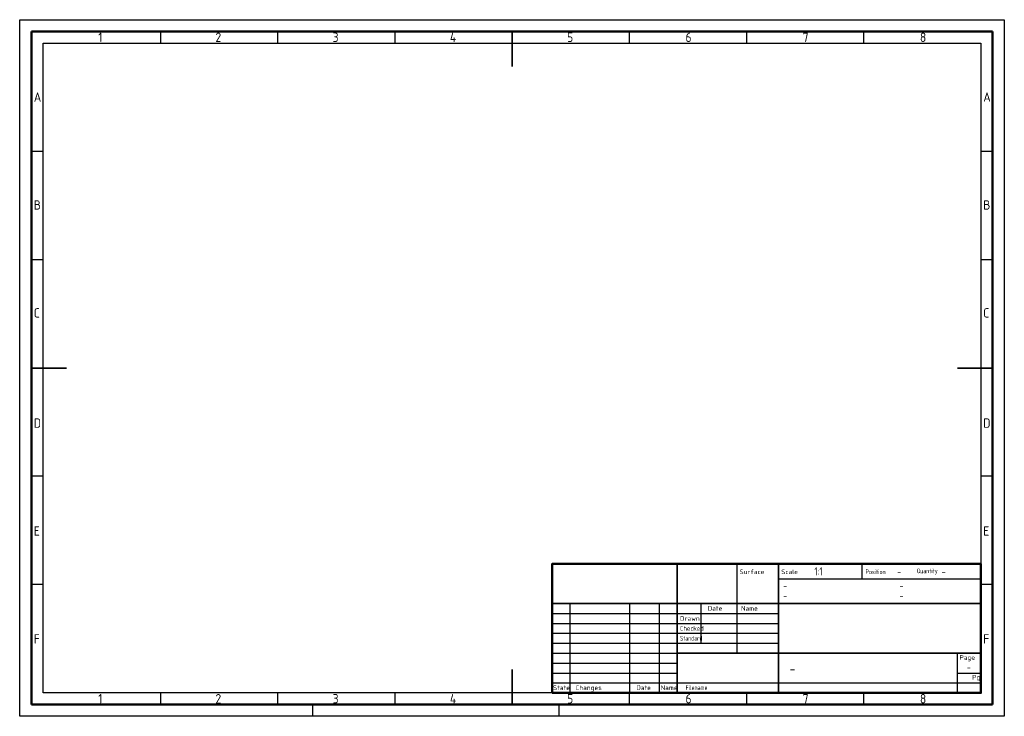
# Paper-space layout 'Layout1' of a CAD drawing. Header units: millimetres. Extents: x -20 to 400, y -8 to 290.
import ezdxf
from ezdxf.enums import TextEntityAlignment as Align

# ---------------------------------------------------------------- set-up
doc = ezdxf.new("R2010")
doc.units = ezdxf.units.MM
doc.layers.add('AM_0', color=7, linetype='Continuous', lineweight=50)
doc.layers.add('AM_BOR', color=7, linetype='Continuous', lineweight=50)
doc.styles.add('ACDINTS', font='isocp.shx')

# ---------------------------------------------------------------- blocks, each defined once
blk = doc.blocks.new('DIN_A3')
for p, q in [((5, 292), (415, 292)), ((5, 5), (5, 292)), ((415, 292), (415, 5)), ((415, 5), (5, 5))]:
    blk.add_line(p, q)
at = {"layer": 'AM_BOR', "color": 12, "lineweight": 25}
for p, q in [((0, 297), (420, 297)), ((0, 0), (0, 297)), ((420, 297), (420, 0)), ((60, 292), (60, 287)), ((110, 292), (110, 287)), ((160, 292), (160, 287)), ((260, 292), (260, 287)), ((310, 292), (310, 287)), ((360, 292), (360, 287)), ((10, 287), (410, 287)), ((10, 10), (10, 287)), ((410, 287), (410, 10)), ((10, 240.83), (5, 240.83)), ((415, 240.83), (410, 240.83)), ((10, 194.664), (5, 194.664)), ((415, 194.664), (410, 194.664)), ((10, 102.332), (5, 102.332)), ((415, 102.332), (410, 102.332)), ((10, 56.166), (5, 56.166)), ((415, 56.166), (410, 56.166)), ((410, 10), (10, 10)), ((60, 10), (60, 5)), ((110, 10), (110, 5)), ((160, 10), (160, 5)), ((260, 10), (260, 5)), ((310, 10), (310, 5)), ((360, 10), (360, 5)), ((125, 0), (125, 5)), ((230, 5), (230, 0)), ((420, 0), (0, 0))]:
    blk.add_line(p, q, dxfattribs=at)
at = {"layer": 'AM_BOR', "color": 140, "lineweight": 35}
for p, q in [((210, 292), (210, 277)), ((5, 148.5), (20, 148.5)), ((415, 148.5), (400, 148.5)), ((210, 5), (210, 20))]:
    blk.add_line(p, q, dxfattribs=at)
at = {"layer": 'AM_BOR', "color": 12, "lineweight": 25, "style": 'ACDINTS'}
for s, p in [('1', (33.5, 287.5)), ('2', (83.5, 287.5)), ('3', (133.5, 287.5)), ('4', (183.5, 287.5)), ('5', (233.5, 287.5)), ('6', (284, 287.5)), ('7', (334, 287.5)), ('8', (384, 287.5)), ('A', (6, 262)), ('A', (411, 262)), ('B', (6, 216)), ('B', (411, 216)), ('C', (6, 170)), ('C', (411, 170)), ('D', (6, 123)), ('D', (411, 123)), ('E', (6, 77)), ('E', (411, 77)), ('F', (6, 31)), ('F', (411, 31)), ('1', (33.5, 5.5)), ('2', (83.5, 5.5)), ('3', (133.5, 5.5)), ('4', (183.5, 5.5)), ('5', (233.5, 5.5)), ('6', (284, 5.5)), ('7', (334, 5.5)), ('8', (384, 5.5))]:
    blk.add_text(s, height=4, dxfattribs=at).set_placement(p)
blk = doc.blocks.new('DIN_TITLE')
blk.add_lwpolyline([(-182.88, 0), (0, 0), (0, 54.99), (-182.88, 54.99)], close=True)
at = {"layer": 'AM_BOR', "color": 140, "lineweight": 35}
for p, q in [((-129.54, 54.99), (-129.54, 21.15)), ((-86.36, 54.99), (-86.36, 0)), ((-182.88, 38.07), (0, 38.07)), ((-129.54, 21.15), (-129.54, 0)), ((-129.54, 16.92), (0, 16.92))]:
    blk.add_line(p, q, dxfattribs=at)
at = {"layer": 'AM_BOR', "color": 12, "lineweight": 25}
for p, q in [((-104.14, 54.99), (-104.14, 16.92)), ((-50.8, 54.99), (-50.8, 48.66)), ((-86.36, 48.66), (0, 48.66)), ((-175.26, 38.07), (-175.26, 0)), ((-149.86, 38.07), (-149.86, 0)), ((-137.16, 38.07), (-137.16, 0)), ((-119.38, 38.07), (-119.38, 21.15)), ((-182.88, 33.84), (-86.36, 33.84)), ((-182.88, 29.61), (-86.36, 29.61)), ((-182.88, 25.38), (-86.36, 25.38)), ((-182.88, 21.15), (-129.54, 21.15)), ((-129.54, 21.15), (-86.36, 21.15)), ((-182.88, 16.92), (-129.54, 16.92)), ((-10.16, 16.92), (-10.16, 0)), ((-182.88, 12.69), (-129.54, 12.69)), ((-182.88, 8.46), (-129.54, 8.46)), ((-10.16, 8.46), (0, 8.46)), ((-182.88, 4.23), (0, 4.23))]:
    blk.add_line(p, q, dxfattribs=at)
at = {"layer": 'AM_BOR', "color": 12, "lineweight": 25, "style": 'ACDINTS'}
for s, p in [('Surface', (-102.95, 50.6)), ('Scale', (-85.14, 50.6)), ('Drawn', (-128.34, 30.71)), ('Name', (-136.58, 1.2))]:
    blk.add_text(s, height=2, dxfattribs=at).set_placement(p)
for s, width, p in [('Position', 0.8, (-49.2, 50.6)), ('Quantity', 0.8, (-27.39, 51)), ('Checked', 0.921568, (-128.34, 26.48)), ('Standard', 0.788227, (-128.34, 22.25)), ('Filename', 0.8, (-125.94, 1.22))]:
    blk.add_text(s, height=2, dxfattribs=dict(at, width=width)).set_placement(p)
for s, p in [('Date', (-113.39, 35.04)), ('Page', (-5.79, 14.07)), ('Pg', (-1.98, 5.61)), ('State', (-178.89, 1.2)), ('Changes', (-167.28, 1.2)), ('Date', (-143.87, 1.2))]:
    blk.add_text(s, height=2, dxfattribs=at).set_placement(p, align=Align.CENTER)
blk.add_text('Name', height=2, dxfattribs=at).set_placement((-95.12, 35.04), align=Align.RIGHT)
at = {"layer": 'AM_BOR', "color": 140, "lineweight": 35, "style": 'ACDINTS', "width": 0.8}
for tag, p, height in [('GEN-TITLE-SCA{5.42}', (-70.96, 50.01), 3.5), ('GEN-TITLE-POSI{2.20}', (-35.71, 50.01), 3.5), ('GEN-TITLE-QTY{4.38}', (-16.73, 50.01), 3.5), ('GEN-TITLE-NORM1{14.84}', (-84.37, 44.07), 3), ('GEN-TITLE-MAT1{11.15}', (-34.76, 44.07), 3), ('GEN-TITLE-NORM2{14.89}', (-84.37, 39.79), 3), ('GEN-TITLE-MAT2{11.09}', (-34.76, 39.79), 3), ('GEN-TITLE-DES2{21.21}', (-80.71, 21.17), 3.5)]:
    blk.add_attdef(tag, p, '', height=height, dxfattribs=at)
at = {"layer": 'AM_BOR', "style": 'ACDINTS', "width": 0.8}
for tag, p in [('GEN-TITLE-DES1{15.54}', (-81.21, 29.17)), ('GEN-TITLE-NR{13.37}', (-81.61, 7.87))]:
    blk.add_attdef(tag, p, '', height=5, dxfattribs=at)
at = {"layer": 'AM_BOR', "color": 12, "lineweight": 25, "style": 'ACDINTS'}
for tag, p in [('GEN-TITLE-DAT{5.44}', (-118.7, 30.41)), ('GEN-TITLE-NAME{5}', (-102.53, 30.41)), ('GEN-TITLE-CHKD{5.41}', (-118.55, 26.18)), ('GEN-TITLE-CHKM{5}', (-102.06, 26.49))]:
    blk.add_attdef(tag, p, '', height=2.5, dxfattribs=at)
at = {"layer": 'AM_BOR', "color": 140, "lineweight": 35, "style": 'ACDINTS', "width": 0.8}
blk.add_attdef('GEN-TITLE-SHEET{2.62}', text='', height=3, dxfattribs=at).set_placement((-5.1, 9.42), align=Align.CENTER)
at = {"layer": 'AM_BOR', "color": 12, "lineweight": 25, "style": 'ACDINTS', "width": 0.8}
blk.add_attdef('GEN-TITLE-DWG{10.8}', (-114.37, 0.95), '', height=2.5, dxfattribs=at)
at = {"layer": 'AM_BOR', "color": 12, "lineweight": 25, "style": 'ACDINTS'}
blk.add_attdef('GEN-TITLE-PLOT{2.94}', text='', height=3, dxfattribs=at).set_placement((-5.37, 0.42), align=Align.CENTER)

psp = doc.layouts.get("Layout1")

# ---------------------------------------------------------------- block references
at = {"layer": 'AM_0', "lineweight": 0}
psp.add_blockref('DIN_A3', (-20, -7.5), dxfattribs=at)
psp.add_blockref('DIN_TITLE', (390, 2.5), dxfattribs=at).add_auto_attribs({'GEN-TITLE-SCA{5.42}': '1:1', 'GEN-TITLE-POSI{2.20}': '-', 'GEN-TITLE-QTY{4.38}': '-', 'GEN-TITLE-NR{13.37}': '-', 'GEN-TITLE-NORM1{14.84}': '-', 'GEN-TITLE-NORM2{14.89}': '-', 'GEN-TITLE-MAT1{11.15}': '-', 'GEN-TITLE-MAT2{11.09}': '-', 'GEN-TITLE-SHEET{2.62}': '-'})

doc.saveas('drawing.dxf')
